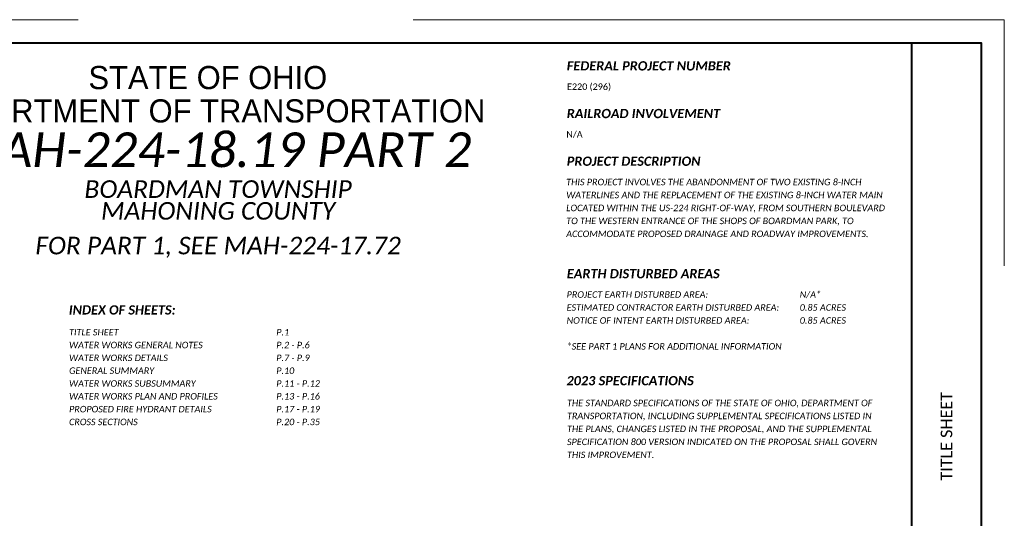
# Paper-space layout 'Title Sheet' of a CAD drawing. Header units: feet. Extents: x 0 to 34, y 0 to 22.
# Tile 47 of 47: x 12.7 to 34, y 11.2 to 22. Entities that reach past the tile are written whole.
import ezdxf
from ezdxf.enums import TextEntityAlignment as Align

# ---------------------------------------------------------------- set-up
doc = ezdxf.new("R2010")
doc.units = ezdxf.units.FT
doc.header["$MEASUREMENT"] = 0
doc.linetypes.add('DGN Style 3', pattern=[25.340844, 18.100603, -7.240241])
doc.linetypes.add('OhDOT_USTN3', pattern=[0.22, 0.165, -0.055])
for name, color, linetype in [('SH_Border', 7, 'Continuous'), ('SH_Data', 7, 'Continuous'), ('SH_Text', 7, 'Continuous')]:
    doc.layers.add(name, color=color, linetype=linetype)
doc.layers.add('SH_Cut_Line', color=7, linetype='OhDOT_USTN3', plot=False)
doc.styles.add('Style-Calibri', font='calibri.ttf')
doc.styles.add('Style-Calibri IF', font='calibrii.ttf')
doc.styles.add('Title', font='txt', dxfattribs={"height": 0.2})

psp = doc.layouts.new('Title Sheet')

# ---------------------------------------------------------------- linework, layer by layer
at = {"layer": 'SH_Border', "color": 7, "linetype": 'Continuous', "lineweight": 40}
psp.add_line((32, 0.5), (32, 21.5), dxfattribs=at)
at = {"layer": 'SH_Border', "color": 7, "linetype": 'Continuous', "lineweight": 40, "flags": 128}
psp.add_lwpolyline([(1.5, 21.5), (33.5, 21.5), (33.5, 0.5), (1.5, 0.5)], close=True, dxfattribs=at)
at = {"layer": 'SH_Cut_Line', "color": 7, "linetype": 'DGN Style 3', "lineweight": 0, "flags": 128}
psp.add_lwpolyline([(0, 0), (34, 0), (34, 22), (0, 22)], close=True, dxfattribs=at)

# ---------------------------------------------------------------- texts
at = {"layer": 'SH_Data', "color": 7, "linetype": 'Continuous', "lineweight": 0, "insert": (32.75, 13), "char_height": 0.25, "attachment_point": 5, "rotation": 90, "line_spacing_factor": 0.6, "style": 'Style-Calibri'}
psp.add_mtext('TITLE SHEET', dxfattribs=at)
at = {"layer": 'SH_Text', "style": 'Title'}
for s, p in [('STATE OF OHIO', (16.779, 21)), ('DEPARTMENT OF TRANSPORTATION', (16.743, 20.28))]:
    psp.add_text(s, height=0.5, dxfattribs=at).set_placement(p, align=Align.TOP_CENTER)
at = {"layer": 'SH_Text', "linetype": 'Continuous', "style": 'Style-Calibri IF'}
for s, height, p in [('MAH-224-18.19 PART 2', 0.75, (16.892, 19.19)), ('BOARDMAN TOWNSHIP', 0.38, (17.001, 18.34)), ('MAHONING COUNTY', 0.38, (17.001, 17.87)), ('FOR PART 1, SEE MAH-224-17.72', 0.38, (17.001, 17.12))]:
    psp.add_text(s, height=height, dxfattribs=at).set_placement(p, align=Align.MIDDLE_CENTER)
at = {"layer": 'SH_Text', "attachment_point": 1}
for s, insert, char_height, width, style in [('{\\fCalibri|b1|i1|c0|p39;FEDERAL PROJECT NUMBER}', (24.54, 21.103), 0.2, 4.42145, 'Style-Calibri IF'), ('E220 (296)', (24.546, 20.623), 0.14, 0.96683, 'Style-Calibri'), ('{\\fCalibri|b1|i1|c0|p39;RAILROAD INVOLVEMENT}', (24.54, 20.073), 0.2, 5.06909, 'Style-Calibri IF'), ('N/A', (24.531, 19.593), 0.14, 3.53601, 'Style-Calibri'), ('{\\fCalibri|b1|i1|c0|p39;PROJECT DESCRIPTION}', (24.54, 19.043), 0.2, 4.04, 'Style-Calibri IF'), ('{\\fCalibri|b1|i1|c0|p39;EARTH DISTURBED AREAS}', (24.541, 16.613), 0.2, 4.65265, 'Style-Calibri IF'), ('{\\fCalibri|b1|i1|c0|p39;INDEX OF SHEETS:}', (13.774, 15.83), 0.2, 3.58103, 'Style-Calibri IF'), ('{\\fCalibri|b1|i1|c0|p39;2023 SPECIFICATIONS}', (24.533, 14.301), 0.2, 4.43662, 'Style-Calibri IF')]:
    psp.add_mtext(s, dxfattribs=dict(at, insert=insert, char_height=char_height, width=width, style=style))
at = {"layer": 'SH_Text', "char_height": 0.14, "attachment_point": 1, "line_spacing_factor": 1.2, "style": 'Style-Calibri IF'}
for s, insert, width in [('THIS PROJECT INVOLVES THE ABANDONMENT OF TWO EXISTING 8-INCH WATERLINES AND THE REPLACEMENT OF THE EXISTING 8-INCH WATER MAIN LOCATED WITHIN THE US-224 RIGHT-OF-WAY, FROM SOUTHERN BOULEVARD TO THE WESTERN ENTRANCE OF THE SHOPS OF BOARDMAN PARK, TO ACCOMMODATE PROPOSED DRAINAGE AND ROADWAY IMPROVEMENTS.', (24.528, 18.563), 6.8983), ('PROJECT EARTH DISTURBED AREA:^I^I^I^IN/A*\\PESTIMATED CONTRACTOR EARTH DISTURBED AREA:^I0.85 ACRES\\PNOTICE OF INTENT EARTH DISTURBED AREA:^I^I0.85 ACRES\\P\\P*SEE PART 1 PLANS FOR ADDITIONAL INFORMATION ', (24.537, 16.132), 9.39105), ('THE STANDARD SPECIFICATIONS OF THE STATE OF OHIO, DEPARTMENT OF TRANSPORTATION, INCLUDING SUPPLEMENTAL SPECIFICATIONS LISTED IN THE PLANS, CHANGES LISTED IN THE PROPOSAL, AND THE SUPPLEMENTAL SPECIFICATION 800 VERSION INDICATED ON THE PROPOSAL SHALL GOVERN THIS IMPROVEMENT.', (24.545, 13.789), 6.81031)]:
    psp.add_mtext(s, dxfattribs=dict(at, insert=insert, width=width))
at = {"layer": 'SH_Text', "color": 1, "insert": (13.779, 15.318), "char_height": 0.14, "width": 7.95256, "attachment_point": 1, "line_spacing_factor": 1.186569, "style": 'Style-Calibri IF'}
psp.add_mtext('{\\C256;TITLE SHEET^I^I^I^I^I^I^IP.1 \\PWATER WORKS GENERAL NOTES^I^I^IP.2 - P.6 \\PWATER WORKS DETAILS^I^I^I^I^IP.7 - P.9 \\PGENERAL SUMMARY^I^I^I^I^IP.10\\PWATER WORKS SUBSUMMARY^I^I^I^IP.11 - P.12 \\PWATER WORKS PLAN AND PROFILES^I^I^IP.13 - P.16 \\PPROPOSED FIRE HYDRANT DETAILS^I^I^IP.17 - P.19\\PCROSS SECTIONS^I^I^I^I^I^IP.20 - P.35 }', dxfattribs=at)

doc.saveas('drawing.dxf')
